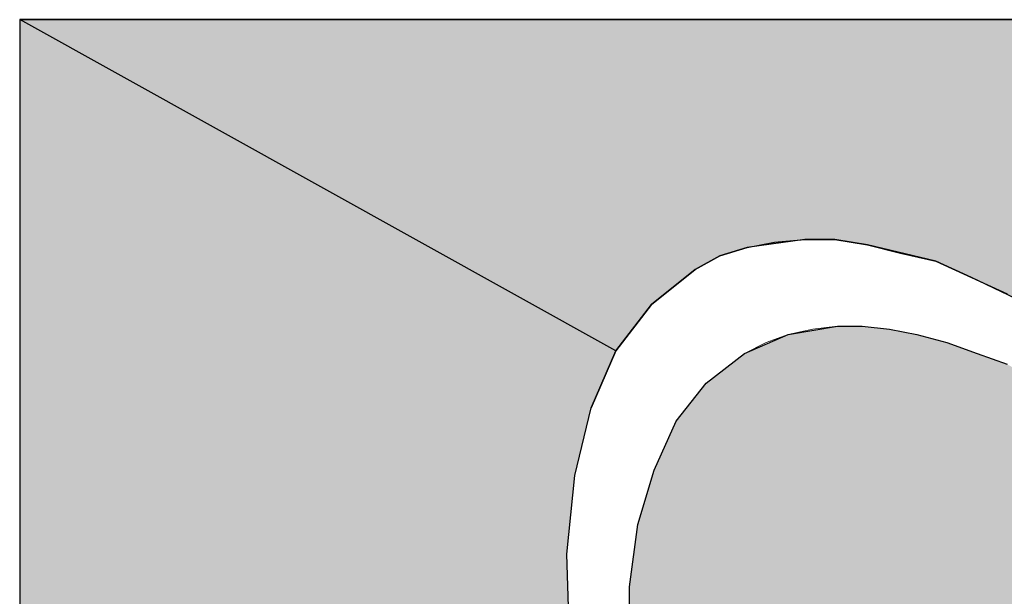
# Model space of a CAD drawing. Header units: millimetres. Extents: x -79464 to -76785, y -3788210 to -3782955.
# Tile 83 of 131: x -78340.81 to -78329.5, y -3785132.13 to -3785125.51. Entities that reach past the tile are written whole.
import ezdxf

# ---------------------------------------------------------------- set-up
doc = ezdxf.new("R2010")
doc.units = ezdxf.units.MM
doc.header["$LTSCALE"] = 8
doc.header["$MEASUREMENT"] = 0
doc.layers.add('VPM TEMPLATE', color=7, linetype='Continuous')

msp = doc.modelspace()

# ---------------------------------------------------------------- hatches: boundary and pattern name
at = {"layer": 'VPM TEMPLATE'}
for points in [[(-78340.807, -3785125.506), (-78340.807, -3785153.105), (-78326.546, -3785153.105), (-78326.609, -3785147.399), (-78327.048, -3785147.773), (-78327.488, -3785148.147), (-78327.896, -3785148.459), (-78328.336, -3785148.771), (-78328.776, -3785149.02), (-78329.184, -3785149.27), (-78329.592, -3785149.457), (-78330.001, -3785149.613), (-78330.378, -3785149.738), (-78330.786, -3785149.862), (-78331.163, -3785149.924), (-78331.51, -3785149.924), (-78331.854, -3785149.924), (-78332.201, -3785149.862), (-78332.515, -3785149.768), (-78332.796, -3785149.643), (-78333.3, -3785149.238), (-78333.677, -3785148.708), (-78333.991, -3785148.054), (-78334.211, -3785147.305), (-78334.336, -3785146.431), (-78334.336, -3785145.466), (-78334.274, -3785144.405), (-78334.117, -3785143.282), (-78335.184, -3785142.908), (-78336.127, -3785142.471), (-78336.975, -3785142.003), (-78337.697, -3785141.504), (-78338.263, -3785140.943), (-78338.702, -3785140.382), (-78338.985, -3785139.757), (-78339.079, -3785139.134), (-78339.016, -3785138.511), (-78338.765, -3785137.887), (-78338.357, -3785137.294), (-78337.792, -3785136.733), (-78337.069, -3785136.171), (-78336.221, -3785135.673), (-78335.247, -3785135.236), (-78334.179, -3785134.831), (-78334.399, -3785133.708), (-78334.493, -3785132.617), (-78334.525, -3785131.65), (-78334.431, -3785130.746), (-78334.242, -3785129.966), (-78333.959, -3785129.311), (-78334.242, -3785129.966), (-78333.959, -3785129.311), (-78333.551, -3785128.781), (-78333.049, -3785128.376), (-78332.766, -3785128.22), (-78332.452, -3785128.126), (-78332.138, -3785128.064), (-78331.791, -3785128.032), (-78331.447, -3785128.032), (-78331.069, -3785128.095), (-78330.692, -3785128.188), (-78330.284, -3785128.282), (-78329.875, -3785128.469), (-78329.467, -3785128.657), (-78329.027, -3785128.874), (-78328.587, -3785129.124), (-78328.148, -3785129.404), (-78327.708, -3785129.748), (-78327.268, -3785130.09), (-78326.797, -3785130.464), (-78326.852, -3785125.506)], [(-78312.316, -3785153.105), (-78340.807, -3785153.105), (-78332.515, -3785149.768), (-78332.201, -3785149.862), (-78331.854, -3785149.924), (-78331.163, -3785149.924), (-78330.786, -3785149.862), (-78330.378, -3785149.738), (-78330.001, -3785149.613), (-78329.592, -3785149.457), (-78329.184, -3785149.27), (-78328.776, -3785149.02), (-78328.336, -3785148.771), (-78327.896, -3785148.459), (-78327.488, -3785148.147), (-78327.048, -3785147.773), (-78326.609, -3785147.399), (-78326.169, -3785147.773), (-78325.729, -3785148.115), (-78324.85, -3785148.708), (-78324.41, -3785148.957), (-78324.002, -3785149.208), (-78323.153, -3785149.55), (-78322.777, -3785149.675), (-78322.023, -3785149.8), (-78321.646, -3785149.8), (-78319.887, -3785149.052), (-78319.196, -3785147.866), (-78318.945, -3785146.182), (-78318.945, -3785145.215), (-78319.259, -3785143.033), (-78318.191, -3785142.627), (-78316.399, -3785141.661), (-78315.708, -3785141.131), (-78315.143, -3785140.538), (-78314.703, -3785139.945), (-78314.358, -3785138.698), (-78314.452, -3785138.074), (-78314.923, -3785137.201), (-78315.457, -3785136.639), (-78315.74, -3785136.359), (-78316.085, -3785136.078), (-78316.462, -3785135.829), (-78316.87, -3785135.58), (-78317.31, -3785135.361), (-78317.781, -3785135.143), (-78318.285, -3785134.924), (-78318.819, -3785134.737), (-78319.384, -3785134.55), (-78319.196, -3785133.427), (-78319.102, -3785132.367), (-78319.133, -3785131.432), (-78319.227, -3785130.559), (-78319.447, -3785129.778), (-78319.761, -3785129.155), (-78320.169, -3785128.625), (-78320.672, -3785128.22), (-78321.269, -3785128.001), (-78321.583, -3785127.939), (-78322.274, -3785127.939), (-78322.651, -3785128.001), (-78323.028, -3785128.095), (-78323.405, -3785128.22), (-78323.813, -3785128.406), (-78324.221, -3785128.594), (-78324.63, -3785128.813), (-78325.069, -3785129.092), (-78325.509, -3785129.404), (-78325.918, -3785129.716), (-78326.357, -3785130.09), (-78326.797, -3785130.464), (-78327.268, -3785130.09), (-78327.708, -3785129.748), (-78328.148, -3785129.404), (-78328.587, -3785129.124), (-78329.027, -3785128.874), (-78329.875, -3785128.469), (-78330.284, -3785128.282), (-78331.069, -3785128.095), (-78331.447, -3785128.032), (-78331.791, -3785128.032), (-78332.452, -3785128.126), (-78332.766, -3785128.22), (-78333.049, -3785128.376), (-78333.551, -3785128.781), (-78333.959, -3785129.311), (-78340.807, -3785125.506), (-78312.316, -3785125.506)], [(-78331.133, -3785129.03), (-78330.817, -3785129.062), (-78330.503, -3785129.124), (-78330.158, -3785129.218), (-78329.812, -3785129.343), (-78329.467, -3785129.467), (-78329.121, -3785129.654), (-78328.776, -3785129.841), (-78328.399, -3785130.059), (-78328.053, -3785130.309), (-78327.676, -3785130.59), (-78327.3, -3785130.871), (-78327.614, -3785131.182), (-78327.928, -3785131.525), (-78328.242, -3785131.868), (-78328.556, -3785132.243), (-78328.87, -3785132.617), (-78329.184, -3785133.022), (-78329.498, -3785133.427), (-78329.812, -3785133.864), (-78330.315, -3785133.927), (-78330.817, -3785133.989), (-78331.32, -3785134.082), (-78331.791, -3785134.176), (-78332.733, -3785134.394), (-78333.174, -3785134.519), (-78333.614, -3785134.643), (-78333.74, -3785133.708), (-78333.802, -3785132.834), (-78333.802, -3785132.024), (-78333.708, -3785131.306), (-78333.52, -3785130.683), (-78333.267, -3785130.122), (-78332.923, -3785129.685), (-78332.482, -3785129.343), (-78331.981, -3785129.124), (-78331.414, -3785129.03)]]:
    msp.add_hatch(color=3, dxfattribs=at).paths.add_polyline_path(points, flags=0)

# ---------------------------------------------------------------- linework, layer by layer
at = {"layer": 'VPM TEMPLATE', "color": 7, "lineweight": 18}
for p, q in [((-78340.807, -3785153.105), (-78340.807, -3785125.506)), ((-78340.807, -3785125.506), (-78312.316, -3785125.506)), ((-78222.948, -3785125.506), (-78340.807, -3785125.506)), ((-78340.807, -3785125.506), (-78340.807, -3785173.444)), ((-78332.766, -3785128.22), (-78332.452, -3785128.126)), ((-78332.452, -3785128.126), (-78332.138, -3785128.064)), ((-78332.138, -3785128.064), (-78331.791, -3785128.032)), ((-78331.791, -3785128.032), (-78331.447, -3785128.032)), ((-78331.447, -3785128.032), (-78331.069, -3785128.095)), ((-78331.069, -3785128.095), (-78330.692, -3785128.188)), ((-78333.049, -3785128.376), (-78332.766, -3785128.22)), ((-78330.692, -3785128.188), (-78330.284, -3785128.282)), ((-78329.875, -3785128.469), (-78330.284, -3785128.282)), ((-78333.551, -3785128.781), (-78333.049, -3785128.376)), ((-78329.875, -3785128.469), (-78329.467, -3785128.657)), ((-78333.959, -3785129.311), (-78333.551, -3785128.781)), ((-78330.158, -3785129.218), (-78330.503, -3785129.124)), ((-78329.812, -3785129.343), (-78330.158, -3785129.218)), ((-78334.242, -3785129.966), (-78333.959, -3785129.311)), ((-78329.467, -3785129.467), (-78329.812, -3785129.343)), ((-78334.431, -3785130.746), (-78334.242, -3785129.966)), ((-78334.525, -3785131.65), (-78334.431, -3785130.746)), ((-78334.493, -3785132.617), (-78334.525, -3785131.65))]:
    msp.add_line(p, q, dxfattribs=at)
at = {"layer": 'VPM TEMPLATE', "color": 3}
for points in [[(-78340.807, -3785125.506), (-78340.807, -3785153.105)], [(-78326.852, -3785125.506), (-78340.807, -3785125.506), (-78340.807, -3785125.506)], [(-78329.027, -3785128.874), (-78329.875, -3785128.469), (-78330.284, -3785128.282), (-78331.069, -3785128.095), (-78331.447, -3785128.032), (-78331.791, -3785128.032), (-78332.452, -3785128.126), (-78332.766, -3785128.22), (-78333.049, -3785128.376), (-78333.551, -3785128.781), (-78333.959, -3785129.311), (-78340.807, -3785125.506), (-78312.316, -3785125.506)], [(-78334.493, -3785132.617), (-78334.525, -3785131.65), (-78334.431, -3785130.746), (-78334.242, -3785129.966), (-78333.959, -3785129.311), (-78334.242, -3785129.966), (-78333.959, -3785129.311), (-78333.551, -3785128.781), (-78333.049, -3785128.376), (-78332.766, -3785128.22), (-78332.452, -3785128.126), (-78332.138, -3785128.064), (-78331.791, -3785128.032), (-78331.447, -3785128.032), (-78331.069, -3785128.095), (-78330.692, -3785128.188), (-78330.284, -3785128.282), (-78329.875, -3785128.469), (-78329.467, -3785128.657)], [(-78329.498, -3785133.427), (-78329.812, -3785133.864), (-78330.315, -3785133.927), (-78330.817, -3785133.989), (-78331.32, -3785134.082), (-78331.791, -3785134.176), (-78332.733, -3785134.394), (-78333.174, -3785134.519), (-78333.614, -3785134.643), (-78333.74, -3785133.708), (-78333.802, -3785132.834), (-78333.802, -3785132.024), (-78333.708, -3785131.306), (-78333.52, -3785130.683), (-78333.267, -3785130.122), (-78332.923, -3785129.685), (-78332.482, -3785129.343), (-78331.981, -3785129.124), (-78331.414, -3785129.03), (-78331.133, -3785129.03), (-78331.133, -3785129.03)], [(-78331.133, -3785129.03), (-78330.817, -3785129.062), (-78330.503, -3785129.124), (-78330.158, -3785129.218), (-78329.812, -3785129.343), (-78329.467, -3785129.467)]]:
    msp.add_lwpolyline(points, dxfattribs=at)
at = {"layer": 'VPM TEMPLATE', "color": 7, "lineweight": 9}
msp.add_lwpolyline([(-78330.158, -3785129.218), (-78330.503, -3785129.124), (-78330.817, -3785129.062), (-78331.133, -3785129.03), (-78331.414, -3785129.03), (-78331.697, -3785129.062), (-78331.981, -3785129.124), (-78332.232, -3785129.218), (-78332.482, -3785129.343), (-78332.923, -3785129.685), (-78333.267, -3785130.122), (-78333.52, -3785130.683), (-78333.708, -3785131.306), (-78333.802, -3785132.024), (-78333.802, -3785132.834)], dxfattribs=at)

doc.saveas('drawing.dxf')
